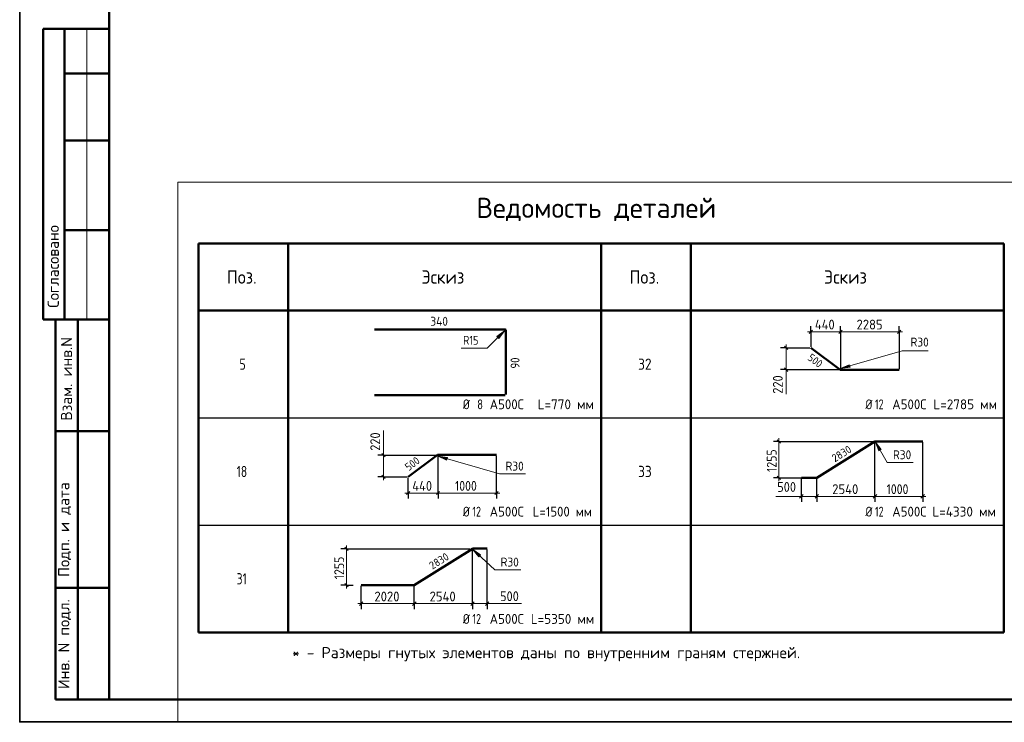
# Model space of a CAD drawing. Header units: millimetres. Extents: x 0 to 21000, y -5 to 14850.
# Tile 1 of 23: x 0 to 11005, y -5 to 7853. Entities that reach past the tile are written whole.
import ezdxf

# ---------------------------------------------------------------- set-up
doc = ezdxf.new("R2010")
doc.units = ezdxf.units.MM
for name, color, linetype, lineweight in [('Standard', 7, 'Continuous', 25), ('ДОП Верх по Х', 7, 'Continuous', 25), ('ЖБ Пилон', 180, 'Continuous', 25), ('Размерная линия_ общее', 7, 'Continuous', 13), ('Фоновоя арматура Х1', 7, 'Continuous', 25)]:
    doc.layers.add(name, color=color, linetype=linetype, lineweight=lineweight)
doc.styles.add('ISOCPEUR', font='txt')

msp = doc.modelspace()

# ---------------------------------------------------------------- hatches: boundary and pattern name
at = {"layer": 'Standard', "linetype": 'Continuous', "lineweight": 13, "transparency": 33554687}
for points in [[(5355, 4287), (5419, 4372), (5334, 4308)], [(9272, 3994), (9176, 3951), (9281, 3965)], [(9629, 3045), (9564, 3129), (9603, 3030)], [(4781, 2957), (4676, 2972), (4772, 2928)], [(5151, 1868), (5064, 1929), (5131, 1846)]]:
    msp.add_hatch(color=7, dxfattribs=at).paths.add_polyline_path(points)

# ---------------------------------------------------------------- linework, layer by layer
at = {"layer": 'Standard', "color": 7, "linetype": 'Continuous', "lineweight": 25, "transparency": 33554687}
msp.add_line((1000, 14600), (1000, 529), dxfattribs=at)
at = {"layer": 'Standard', "color": 7, "linetype": 'Continuous', "lineweight": 50, "transparency": 33554687}
for p, q in [((3, 7750), (0, 7750)), ((1000, 7750), (263, 7750)), ((263, 7750), (263, 4500)), ((263, 7750), (263, 4500)), ((500, 7750), (500, 4500)), ((1000, 7250), (500, 7250)), ((1000, 6500), (500, 6500)), ((1000, 5500), (500, 5500)), ((2000, 5350), (2000, 4600)), ((2000, 5350), (6500, 5350)), ((11000, 5350), (2000, 5350)), ((2000, 1000), (2000, 5350)), ((3000, 1000), (3000, 5350)), ((6500, 5350), (11000, 5350)), ((6500, 1000), (6500, 5350)), ((7500, 1000), (7500, 5350)), ((11000, 1000), (11000, 5350)), ((11000, 4600), (2000, 4600)), ((0, 4500), (3, 4500)), ((263, 4500), (1000, 4500)), ((400, 250), (400, 4500)), ((400, 250), (400, 4500)), ((650, 250), (650, 4500)), ((400, 3250), (1000, 3250)), ((400, 1500), (1000, 1500)), ((2000, 1000), (11000, 1000)), ((1000, 250), (400, 250))]:
    msp.add_line(p, q, dxfattribs=at)
at = {"layer": 'Standard', "color": 7, "linetype": 'Continuous', "lineweight": 13, "transparency": 33554687}
for p, q in [((750, 7750), (750, 4500)), ((5419, 4372), (5334, 4308)), ((5334, 4308), (5355, 4287)), ((5344, 4298), (5339, 4292)), ((5355, 4287), (5419, 4372)), ((5419, 4372), (5419, 4372)), ((5419, 4372), (5419, 4372)), ((5419, 4372), (5419, 4372)), ((9272, 3994), (9176, 3951)), ((9176, 3951), (9281, 3965)), ((9281, 3965), (9272, 3994)), ((9276, 3980), (9284, 3982)), ((8566, 3939), (8566, 3663)), ((9176, 3951), (9176, 3951)), ((9176, 3951), (9176, 3951)), ((9176, 3951), (9176, 3951)), ((4066, 2983), (4066, 3260)), ((9564, 3129), (9564, 3129)), ((9564, 3129), (9564, 3129)), ((9564, 3129), (9564, 3129)), ((9564, 3129), (9603, 3030)), ((9629, 3045), (9564, 3129)), ((4676, 2972), (4676, 2972)), ((4676, 2972), (4676, 2972)), ((4676, 2972), (4676, 2972)), ((4676, 2972), (4772, 2928)), ((4781, 2957), (4676, 2972)), ((9603, 3030), (9629, 3045)), ((9616, 3037), (9620, 3031)), ((4772, 2928), (4781, 2957)), ((4776, 2943), (4784, 2940)), ((8737, 2522), (8453, 2522)), ((9724, 2522), (10109, 2522)), ((5064, 1929), (5064, 1929)), ((5064, 1929), (5064, 1929)), ((5064, 1929), (5064, 1929)), ((5064, 1929), (5131, 1846)), ((5151, 1868), (5064, 1929)), ((5131, 1846), (5151, 1868)), ((5141, 1857), (5146, 1852)), ((5224, 1322), (5609, 1322))]:
    msp.add_line(p, q, dxfattribs=at)
at = {"layer": 'Standard', "color": 7, "linetype": 'Continuous', "lineweight": 35, "transparency": 33554687}
for p, q in [((11000, 4150), (11000, 2200)), ((11000, 2950), (11000, 1000))]:
    msp.add_line(p, q, dxfattribs=at)
at = {"layer": 'Standard', "color": 7, "linetype": 'Continuous', "lineweight": -3, "transparency": 33554687}
for p, q in [((2000, 3400), (11000, 3400)), ((2000, 2200), (11000, 2200))]:
    msp.add_line(p, q, dxfattribs=at)
at = {"layer": 'Standard', "color": 7, "linetype": 'Continuous', "lineweight": 25, "transparency": 33554687}
msp.add_lwpolyline([(0, 0), (21000, 0), (21000, 14850), (0, 14850), (0, 0)], close=True, dxfattribs=at)
at = {"layer": 'Standard', "color": 7, "linetype": 'Continuous', "lineweight": 35, "transparency": 33554687}
msp.add_lwpolyline([(21000, 14850), (0, 14850), (0, 0), (21000, 0), (21000, 14850)], dxfattribs=at)
at = {"layer": 'Standard', "color": 7, "linetype": 'Continuous', "lineweight": 50, "transparency": 33554687}
msp.add_lwpolyline([(1000, 14600), (20750, 14600), (20750, 250), (1000, 250), (1000, 14600)], close=True, dxfattribs=at)
at = {"layer": 'Standard', "color": 7, "linetype": 'Continuous', "lineweight": 13, "transparency": 33554687}
for points in [[(11500, 6034), (1769, 6034), (1769, -5)], [(4936, 4181), (5227, 4181), (5419, 4372)], [(10155, 4149), (9863, 4149), (9176, 3951)], [(9986, 2901), (9695, 2901), (9564, 3129)], [(5655, 2773), (5363, 2773), (4676, 2972)], [(5600, 1701), (5309, 1701), (5064, 1929)]]:
    msp.add_lwpolyline(points, dxfattribs=at)
at = {"layer": 'ДОП Верх по Х', "color": 7, "linetype": 'Continuous', "lineweight": 50, "transparency": 33554687}
for p, q in [((8842, 4183), (9167, 3939)), ((9176, 3936), (9829, 3936)), ((8911, 2730), (9560, 3136)), ((9564, 3137), (10093, 3137)), ((4342, 2739), (4667, 2983)), ((4676, 2986), (5329, 2986)), ((4411, 1530), (5060, 1936)), ((5064, 1937), (5224, 1937))]:
    msp.add_line(p, q, dxfattribs=at)
for centre, radius, start, end in [((9176, 3951), 14.3, 233.1301, 270), ((9564, 3129), 8.17, 90, 122.0054), ((4676, 2972), 14.3, 90, 126.8699), ((5064, 1929), 8.17, 90, 122.0054)]:
    msp.add_arc(centre, radius, start, end, dxfattribs=at)
at = {"layer": 'ЖБ Пилон', "color": 7, "linetype": 'Continuous', "lineweight": 50, "transparency": 33554687}
for p, q in [((3966, 4388), (5426, 4388)), ((5434, 4379), (5434, 3662)), ((5426, 3654), (3966, 3654))]:
    msp.add_line(p, q, dxfattribs=at)
msp.add_arc((5426, 4379), 8.43, 0, 90, dxfattribs=at)
at = {"layer": 'Размерная линия_ общее', "color": 253, "linetype": 'Continuous', "lineweight": -3, "true_color": 0xa0a0a0, "transparency": 33554687}
for p, q in [((8842, 4363), (8842, 4425)), ((9176, 4363), (9176, 4425)), ((9829, 4363), (9829, 4425)), ((8842, 4363), (8842, 4300)), ((8842, 4363), (8842, 4193)), ((9176, 4363), (9176, 4300)), ((9176, 4363), (9176, 3946)), ((9829, 4363), (9829, 4300)), ((9829, 4363), (9829, 3946)), ((8566, 4183), (8504, 4183)), ((8566, 4183), (8629, 4183)), ((8566, 4183), (8832, 4183)), ((8566, 3939), (8504, 3939)), ((8566, 3939), (8629, 3939)), ((8486, 3136), (8424, 3136)), ((8486, 3136), (8549, 3136)), ((10093, 2522), (10093, 3127)), ((4066, 2983), (4004, 2983)), ((4066, 2983), (4129, 2983)), ((4066, 2983), (4657, 2983)), ((5329, 2559), (5329, 2976)), ((4066, 2739), (4004, 2739)), ((4066, 2739), (4129, 2739)), ((4066, 2739), (4332, 2739)), ((4342, 2559), (4342, 2729)), ((8486, 2730), (8424, 2730)), ((8486, 2730), (8549, 2730)), ((8486, 2730), (8737, 2730)), ((4342, 2559), (4342, 2622)), ((4342, 2559), (4342, 2497)), ((4676, 2559), (4676, 2622)), ((4676, 2559), (4676, 2497)), ((5329, 2559), (5329, 2622)), ((5329, 2559), (5329, 2497)), ((8737, 2522), (8737, 2584)), ((8911, 2522), (8911, 2584)), ((9560, 2522), (9560, 2584)), ((10093, 2522), (10093, 2584)), ((8737, 2522), (8737, 2459)), ((8911, 2522), (8911, 2459)), ((9560, 2522), (9560, 2459)), ((10093, 2522), (10093, 2459)), ((3651, 1936), (3589, 1936)), ((3651, 1936), (3714, 1936)), ((3651, 1530), (3589, 1530)), ((3651, 1530), (3714, 1530)), ((3651, 1530), (3729, 1530)), ((3816, 1322), (3816, 1520)), ((3816, 1322), (3816, 1384)), ((3816, 1322), (3816, 1259)), ((4411, 1322), (4411, 1384)), ((4411, 1322), (4411, 1259)), ((5060, 1322), (5060, 1384)), ((5060, 1322), (5060, 1259)), ((5224, 1322), (5224, 1384)), ((5224, 1322), (5224, 1259))]:
    msp.add_line(p, q, dxfattribs=at)
at = {"layer": 'Размерная линия_ общее', "color": 7, "linetype": 'Continuous', "lineweight": 13, "transparency": 33554687}
for p, q in [((8842, 4363), (8804, 4363)), ((8842, 4363), (9176, 4363)), ((9176, 4363), (9829, 4363)), ((9829, 4363), (9866, 4363)), ((8566, 4183), (8566, 4221)), ((8566, 4183), (8566, 3939)), ((8566, 3939), (8566, 3902)), ((8486, 3136), (8486, 3173)), ((4066, 2983), (4066, 3021)), ((4066, 2739), (4066, 2983)), ((4066, 2739), (4066, 2702)), ((8486, 2730), (8486, 2693)), ((4342, 2559), (4304, 2559)), ((4342, 2559), (4676, 2559)), ((4676, 2559), (5329, 2559)), ((5329, 2559), (5366, 2559)), ((8737, 2522), (8700, 2522)), ((8737, 2522), (8911, 2522)), ((8911, 2522), (9560, 2522)), ((9560, 2522), (10093, 2522)), ((10093, 2522), (10130, 2522)), ((3651, 1936), (3651, 1973)), ((3651, 1530), (3651, 1493)), ((3816, 1322), (3778, 1322)), ((3816, 1322), (4411, 1322)), ((4411, 1322), (5060, 1322)), ((5060, 1322), (5224, 1322)), ((5224, 1322), (5262, 1322))]:
    msp.add_line(p, q, dxfattribs=at)
at = {"layer": 'Размерная линия_ общее', "color": 7, "linetype": 'Continuous', "lineweight": 25, "transparency": 33554687}
for p, q in [((8823, 4344), (8860, 4382)), ((9157, 4344), (9194, 4382)), ((9810, 4344), (9848, 4382)), ((8548, 4202), (8585, 4164)), ((8548, 3958), (8585, 3920)), ((8505, 3117), (8468, 3154)), ((4085, 2964), (4048, 3002)), ((4085, 2720), (4048, 2758)), ((8505, 2711), (8468, 2749)), ((4323, 2541), (4360, 2578)), ((4657, 2541), (4694, 2578)), ((5310, 2541), (5348, 2578)), ((8718, 2503), (8756, 2541)), ((8892, 2503), (8930, 2541)), ((9541, 2503), (9579, 2541)), ((10074, 2503), (10112, 2541)), ((3670, 1917), (3633, 1954)), ((3670, 1511), (3633, 1549)), ((3797, 1303), (3834, 1341)), ((4392, 1303), (4430, 1341)), ((5041, 1303), (5079, 1341)), ((5206, 1303), (5243, 1341))]:
    msp.add_line(p, q, dxfattribs=at)
at = {"layer": 'Размерная линия_ общее', "color": 253, "linetype": 'Continuous', "lineweight": -3, "true_color": 0xa0a0a0, "transparency": 33554687}
for points in [[(8566, 3939), (8900, 3939), (8900, 3939), (9157, 3939)], [(8486, 3136), (8809, 3136), (8809, 3136), (9540, 3136)], [(9560, 2522), (9560, 2533), (9560, 2533), (9560, 3126)], [(4676, 2559), (4676, 2568), (4676, 2568), (4676, 2716), (4676, 2716), (4676, 2976)], [(8737, 2522), (8737, 2544), (8737, 2544), (8737, 2550), (8737, 2550), (8737, 2720)], [(8911, 2522), (8911, 2537), (8911, 2537), (8911, 2546), (8911, 2546), (8911, 2720)], [(3651, 1936), (4272, 1936), (4272, 1936), (5030, 1936)], [(5060, 1322), (5060, 1333), (5060, 1333), (5060, 1926)], [(5224, 1322), (5224, 1333), (5224, 1333), (5224, 1927)], [(4411, 1322), (4411, 1330), (4411, 1330), (4411, 1331), (4411, 1331), (4411, 1520)]]:
    msp.add_lwpolyline(points, dxfattribs=at)
at = {"layer": 'Размерная линия_ общее', "color": 7, "linetype": 'Continuous', "lineweight": 13, "transparency": 33554687}
for points in [[(8486, 2730), (8486, 2762), (8486, 2762), (8486, 3136)], [(3651, 1530), (3651, 1551), (3651, 1551), (3651, 1936)]]:
    msp.add_lwpolyline(points, dxfattribs=at)
at = {"layer": 'Фоновоя арматура Х1', "color": 7, "linetype": 'Continuous', "lineweight": 50, "transparency": 33554687}
for p, q in [((8911, 2730), (8737, 2730)), ((4411, 1530), (3816, 1530))]:
    msp.add_line(p, q, dxfattribs=at)

# ---------------------------------------------------------------- texts
at = {"layer": 'Standard', "color": 7, "linetype": 'Continuous', "lineweight": 50, "transparency": 33554687, "insert": (5105, 5600), "char_height": 225, "width": 2899.15, "attachment_point": 7, "style": 'ISOCPEUR'}
msp.add_mtext('\\W0.98;Ведомость деталей', dxfattribs=at)
at = {"layer": 'Standard', "color": 7, "linetype": 'Continuous', "lineweight": 50, "transparency": 33554687, "char_height": 125, "attachment_point": 7, "rotation": 90, "style": 'ISOCPEUR'}
for s, insert, width in [('\\A1;{\\fISOCPEUR|i0|b0;\\H125.000000;\\W1.000000;\\C7;Согласовано}\\P', (438, 4631), 1035.94), ('\\A1;{\\fISOCPEUR|i0|b0;\\H125.000000;\\W1.000000;\\C7;Взам. инв.N}\\P', (586, 3368), 954.55), ('\\A1;{\\fISOCPEUR|i0|b0;\\H125.000000;\\W1.000000;\\C7;Подп. и дата}\\P', (575, 1621), 1098.53), ('\\A1;{\\fISOCPEUR|i0|b0;\\H125.000000;\\W1.000000;\\C7;Инв. N подл.}\\P', (575, 367), 1010.9)]:
    msp.add_mtext(s, dxfattribs=dict(at, insert=insert, width=width))
at = {"layer": 'Standard', "color": 7, "linetype": 'Continuous', "lineweight": 25, "transparency": 33554687, "attachment_point": 7, "style": 'ISOCPEUR'}
for s, insert, char_height, width in [('\\W0.92;Поз.', (2316, 4900), 150, 436.49), ('\\W0.94;Эскиз', (4491, 4900), 150, 588.06), ('\\W0.92;Поз.', (6816, 4900), 150, 436.49), ('\\W0.94;Эскиз', (8991, 4900), 150, 588.06), ('\\W0.78;5', (2456, 3938), 125, 136), ('\\W0.87;32', (6912, 3938), 125, 229.5), ('\\W0.83;Ø', (4953, 3496), 110, 155.83), ('\\W0.78;8', (5114, 3496), 110, 119.68), ('\\W0.95;А500С', (5253, 3496), 110, 458.88), ('\\W0.97;L=770 мм', (5790, 3496), 110, 679.74), ('\\W0.83;Ø', (9453, 3496), 110, 155.84), ('\\W0.75;12', (9559, 3496), 110, 173.17), ('\\W0.95;А500С', (9753, 3496), 110, 458.88), ('\\W0.97;L=2785 мм', (10213, 3496), 110, 756.87), ('\\W0.75;18', (2425, 2738), 125, 196.78), ('\\W0.87;33', (6912, 2738), 125, 229.5), ('\\W0.83;Ø', (4953, 2296), 110, 155.83), ('\\W0.75;12', (5059, 2296), 110, 173.17), ('\\W0.95;А500С', (5253, 2296), 110, 458.88), ('\\W0.94;L=1500 мм', (5735, 2296), 110, 733.27), ('\\W0.83;Ø', (9453, 2296), 110, 155.84), ('\\W0.75;12', (9559, 2296), 110, 173.17), ('\\W0.95;А500С', (9753, 2296), 110, 458.88), ('\\W0.97;L=4330 мм', (10202, 2296), 110, 767.92), ('\\W0.75;31', (2425, 1538), 125, 196.78), ('\\W0.83;Ø', (4953, 1096), 110, 155.83), ('\\W0.75;12', (5059, 1096), 110, 173.17), ('\\W0.95;А500С', (5253, 1096), 110, 458.88), ('\\W0.97;L=5350 мм', (5713, 1096), 110, 756.87), ('\\W1.00;* - Размеры гнутых элементов даны по внутренним граням стержней. ', (3045, 678), 125, 5827.97)]:
    msp.add_mtext(s, dxfattribs=dict(at, insert=insert, char_height=char_height, width=width))
at = {"layer": 'Standard', "color": 7, "linetype": 'Continuous', "lineweight": 18, "transparency": 33554687, "char_height": 100, "attachment_point": 7, "style": 'ISOCPEUR'}
for s, insert, width in [('\\W0.83;R15', (4957, 4217), 241.55), ('\\W0.92;R30', (9957, 4197), 265.65), ('\\W0.92;R30', (9761, 2937), 265.66), ('\\W0.92;R30', (5430, 2810), 265.65), ('\\W0.92;R30', (5375, 1737), 265.65)]:
    msp.add_mtext(s, dxfattribs=dict(at, insert=insert, width=width))
at = {"layer": 'ДОП Верх по Х', "color": 7, "linetype": 'Continuous', "lineweight": 18, "transparency": 33554687, "char_height": 87.5, "attachment_point": 7, "style": 'ISOCPEUR'}
for s, insert, width, rotation in [('\\W0.91;500', (8799, 4055), 223.52, 323.1301), ('\\W0.93;2830', (9112, 2901), 285.6, 32.0054), ('\\W0.91;500', (4348, 2802), 223.51, 36.8699), ('\\W0.93;2830', (4612, 1701), 285.6, 32.0054)]:
    msp.add_mtext(s, dxfattribs=dict(at, insert=insert, width=width, rotation=rotation))
at = {"layer": 'ЖБ Пилон', "color": 7, "linetype": 'Continuous', "lineweight": 18, "transparency": 33554687, "insert": (4590, 4430), "char_height": 100, "width": 265.65, "attachment_point": 7, "style": 'ISOCPEUR'}
msp.add_mtext('\\W0.92;340', dxfattribs=at)
at = {"layer": 'ЖБ Пилон', "color": 7, "linetype": 'Continuous', "lineweight": 18, "transparency": 33554687, "insert": (5587, 3951), "char_height": 100, "width": 183.6, "attachment_point": 7, "rotation": 90, "style": 'ISOCPEUR'}
msp.add_mtext('\\W0.87;90', dxfattribs=at)
at = {"layer": 'Размерная линия_ общее', "color": 7, "linetype": 'Continuous', "lineweight": 25, "transparency": 33554687, "char_height": 110, "attachment_point": 7, "style": 'ISOCPEUR'}
for s, insert, width in [('\\W0.92;440', (8888, 4388), 303.43), ('\\W0.93;2285', (9354, 4388), 359.05), ('\\W0.92;440', (4388, 2584), 303.43), ('\\W0.87;1000', (4865, 2584), 333.45), ('\\W0.91;500', (8467, 2572), 280.99), ('\\W0.93;2540', (9082, 2547), 370.19), ('\\W0.87;1000', (9689, 2547), 333.45), ('\\W0.93;2020', (3965, 1347), 359.05), ('\\W0.93;2540', (4582, 1347), 370.19), ('\\W0.91;500', (5369, 1350), 281)]:
    msp.add_mtext(s, dxfattribs=dict(at, insert=insert, width=width))
at = {"layer": 'Размерная линия_ общее', "color": 7, "linetype": 'Continuous', "lineweight": 25, "transparency": 33554687, "char_height": 110, "attachment_point": 7, "rotation": 90, "style": 'ISOCPEUR'}
for s, insert, width in [('\\W0.91;220', (8529, 3670), 280.99), ('\\W0.91;220', (4029, 3032), 280.99), ('\\W0.87;1255', (8461, 2795), 333.45), ('\\W0.87;1255', (3626, 1595), 333.45)]:
    msp.add_mtext(s, dxfattribs=dict(at, insert=insert, width=width))

doc.saveas('drawing.dxf')
